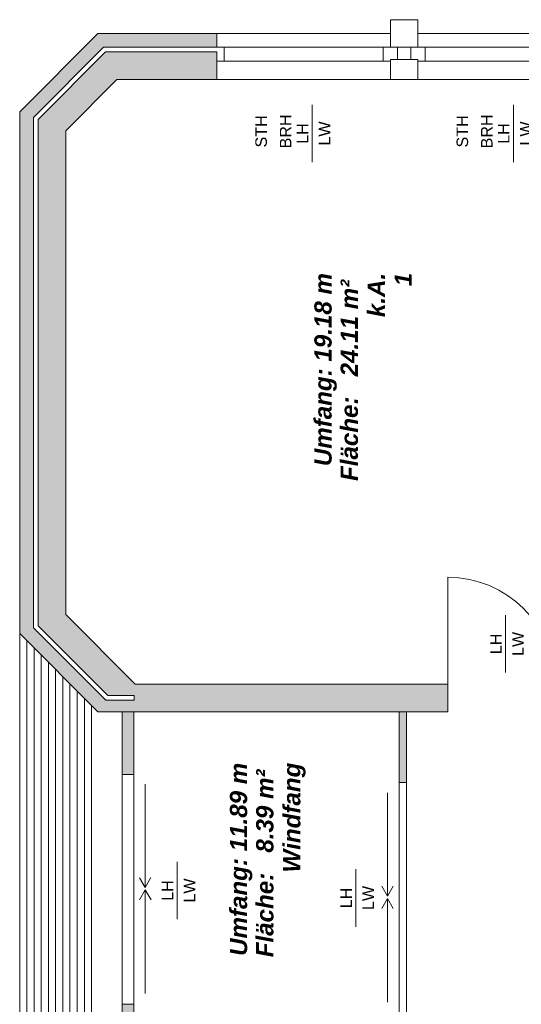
# Model space of a CAD drawing. Header units: metres. Extents: x -111 to 152, y -132 to 99.
# Tile 247 of 256: x -0.31 to 4.06, y 66.19 to 74.76. Entities that reach past the tile are written whole.
import ezdxf

# ---------------------------------------------------------------- set-up
doc = ezdxf.new("R2010")
doc.units = ezdxf.units.M
doc.layers.add('_EG - B (3D)', color=7, linetype='Continuous', lineweight=9)
doc.layers.add('COE_Bestand-allg.', color=7, linetype='Continuous', lineweight=9)
doc.styles.add('Arial', font='arial.ttf')
doc.styles.add('Arial (bold italic)', font='arialbi.ttf')

# ---------------------------------------------------------------- blocks, each defined once
blk = doc.blocks.new('Group-11')
at = {"layer": 'COE_Bestand-allg.', "linetype": 'Continuous', "lineweight": 0, "transparency": 33554687}
for points in [[(3.42, 68.7375), (3.42, 68.9775), (0.7007, 68.9775), (0.095, 69.5832), (0.095, 73.7907), (0.5409, 74.2375), (1.41, 74.2375), (1.41, 74.4775), (0.4414, 74.4775), (-0.145, 73.89), (-0.145, 69.4838), (0.4613, 68.8775), (0.6897, 68.8775), (0.6897, 68.8375), (0.4447, 68.8375), (-0.185, 69.4672), (-0.185, 73.9065), (0.4248, 74.5175), (1.41, 74.5175), (1.41, 74.6375), (0.375, 74.6375), (-0.305, 73.9562), (-0.305, 69.4175), (0.375, 68.7375)], [(0.6875, 68.1925), (0.6875, 68.7375), (0.5875, 68.7375), (0.5875, 68.1925)], [(3.06, 68.1225), (3.06, 68.7375), (2.995, 68.7375), (2.995, 68.1225)], [(0.6875, 65.1025), (0.6875, 66.1925), (0.5875, 66.1925), (0.5875, 65.1025)]]:
    blk.add_hatch(color=252, dxfattribs=at).paths.add_polyline_path(points)
at = {"layer": 'COE_Bestand-allg.', "color": 7, "linetype": 'Continuous', "lineweight": 9, "transparency": 33554687}
for p, q in [((0.375, 74.6375), (-0.305, 73.9562)), ((1.41, 74.6375), (0.375, 74.6375)), ((1.41, 74.6375), (2.92, 74.6375)), ((1.41, 74.6375), (1.41, 74.5175)), ((4.67, 74.6375), (3.16, 74.6375)), ((0.4248, 74.5175), (-0.185, 73.9065)), ((1.41, 74.5175), (0.4248, 74.5175)), ((1.41, 74.5175), (1.4725, 74.5175)), ((1.4725, 74.5175), (2.8575, 74.5175)), ((1.4725, 74.5175), (1.4725, 74.3975)), ((2.92, 74.5175), (2.8575, 74.5175)), ((2.8575, 74.5175), (2.8575, 74.3975)), ((2.9825, 74.5175), (2.9825, 74.41)), ((3.0975, 74.5175), (3.0975, 74.41)), ((3.16, 74.5175), (3.2225, 74.5175)), ((4.6075, 74.5175), (3.2225, 74.5175)), ((3.2225, 74.5175), (3.2225, 74.3975)), ((0.4414, 74.4775), (-0.145, 73.89)), ((1.41, 74.4775), (0.4414, 74.4775)), ((1.41, 74.4775), (1.41, 74.2375)), ((1.41, 74.3975), (1.4725, 74.3975)), ((1.4725, 74.3975), (2.8575, 74.3975)), ((2.92, 74.3975), (2.8575, 74.3975)), ((3.16, 74.3975), (3.2225, 74.3975)), ((4.6075, 74.3975), (3.2225, 74.3975)), ((0.5409, 74.2375), (0.095, 73.7907)), ((1.41, 74.2375), (0.5409, 74.2375)), ((2.92, 74.2375), (1.41, 74.2375)), ((6.42, 74.2375), (3.16, 74.2375)), ((2.24, 73.5175), (2.24, 74.0175)), ((3.99, 73.5175), (3.99, 74.0175)), ((-0.305, 69.4175), (-0.305, 73.9562)), ((-0.185, 69.4672), (-0.185, 73.9065)), ((-0.145, 69.4838), (-0.145, 73.89)), ((0.095, 69.5832), (0.095, 73.7907)), ((3.42, 68.9775), (3.42, 69.9075)), ((0.095, 69.5832), (0.7007, 68.9775)), ((3.9225, 69.0775), (3.9225, 69.5775)), ((-0.185, 69.4672), (0.4447, 68.8375)), ((-0.145, 69.4838), (0.4613, 68.8775)), ((-0.305, 64.4225), (-0.305, 69.4175)), ((-0.305, 69.4175), (0.375, 68.7375)), ((-0.2425, 69.355), (-0.2425, 64.485)), ((-0.18, 69.2925), (-0.18, 64.5475)), ((-0.1175, 69.23), (-0.1175, 64.61)), ((-0.055, 69.1675), (-0.055, 64.6725)), ((0.0075, 69.105), (0.0075, 64.735)), ((0.07, 69.0425), (0.07, 64.7975)), ((0.1325, 68.98), (0.1325, 64.86)), ((0.7007, 68.9775), (3.42, 68.9775)), ((3.42, 68.9775), (3.42, 68.7375)), ((0.195, 68.9175), (0.195, 64.9225)), ((0.6897, 68.8775), (0.4613, 68.8775)), ((0.6897, 68.8375), (0.6897, 68.8775)), ((0.2575, 68.855), (0.2575, 64.985)), ((0.32, 68.7925), (0.32, 65.0475)), ((0.6897, 68.8375), (0.4447, 68.8375)), ((0.375, 68.7375), (3.42, 68.7375)), ((0.5875, 68.7375), (0.5875, 68.1925)), ((0.6875, 68.7375), (0.6875, 68.1925)), ((2.995, 68.7375), (2.995, 68.1225)), ((3.06, 68.7375), (3.06, 68.1225)), ((0.5875, 68.1925), (0.6875, 68.1925)), ((0.5875, 66.1925), (0.5875, 68.1925)), ((0.6875, 68.1925), (0.6875, 66.1925)), ((0.7875, 68.1075), (0.7875, 67.2075)), ((2.995, 68.1225), (3.06, 68.1225)), ((2.995, 66.1225), (2.995, 68.1225)), ((3.06, 68.1225), (3.06, 66.1225)), ((2.895, 67.1325), (2.895, 68.0325)), ((1.065, 66.9325), (1.065, 67.4325)), ((2.62, 66.8675), (2.62, 67.3675)), ((0.7373, 67.294), (0.7875, 67.2075)), ((0.8373, 67.2942), (0.7875, 67.2075)), ((0.7377, 67.1008), (0.7875, 67.1875)), ((0.7875, 67.1875), (0.7875, 66.2875)), ((0.8377, 67.101), (0.7875, 67.1875)), ((2.8448, 67.219), (2.895, 67.1325)), ((2.9448, 67.2192), (2.895, 67.1325)), ((2.8452, 67.0258), (2.895, 67.1125)), ((2.895, 66.2125), (2.895, 67.1125)), ((2.9452, 67.026), (2.895, 67.1125)), ((0.5875, 66.1925), (0.5875, 65.1025)), ((0.5875, 66.1925), (0.6875, 66.1925)), ((0.6875, 66.1925), (0.6875, 65.1025))]:
    blk.add_line(p, q, dxfattribs=at)
at = {"layer": 'COE_Bestand-allg.', "color": 7, "linetype": 'Continuous', "lineweight": 9, "transparency": 33554687, "flags": 128}
for points in [[(3.16, 74.5175), (2.92, 74.5175), (2.92, 74.7575), (3.16, 74.7575)], [(3.42, 68.7375), (3.42, 68.9775), (0.7007, 68.9775), (0.095, 69.5832), (0.095, 73.7907), (0.5409, 74.2375), (1.41, 74.2375), (1.41, 74.4775), (0.4414, 74.4775), (-0.145, 73.89), (-0.145, 69.4838), (0.4613, 68.8775), (0.6897, 68.8775), (0.6897, 68.8375), (0.4447, 68.8375), (-0.185, 69.4672), (-0.185, 73.9065), (0.4248, 74.5175), (1.41, 74.5175), (1.41, 74.6375), (0.375, 74.6375), (-0.305, 73.9562), (-0.305, 69.4175), (0.375, 68.7375)], [(3.16, 74.2375), (2.92, 74.2375), (2.92, 74.41), (3.16, 74.41)], [(0.6875, 68.1925), (0.6875, 68.7375), (0.5875, 68.7375), (0.5875, 68.1925)], [(3.06, 68.1225), (3.06, 68.7375), (2.995, 68.7375), (2.995, 68.1225)], [(0.6875, 65.1025), (0.6875, 66.1925), (0.5875, 66.1925), (0.5875, 65.1025)]]:
    blk.add_lwpolyline(points, close=True, dxfattribs=at)
at = {"layer": 'COE_Bestand-allg.', "color": 7, "linetype": 'Continuous', "lineweight": 9, "transparency": 33554687}
blk.add_arc((3.42, 68.9775), 0.93, 0, 90, dxfattribs=at)
at = {"layer": 'COE_Bestand-allg.', "color": 7, "transparency": 33554687, "rotation": 90, "line_spacing_factor": 0.25}
for s, insert, char_height, attachment_point, style in [('STH', (1.7454, 73.7858), 0.10018, 2, 'Arial'), ('BRH', (2.0583, 73.7858), 0.10018, 8, 'Arial'), ('LH', (2.1056, 73.7675), 0.10018, 2, 'Arial'), ('LW', (2.397, 73.7675), 0.10018, 8, 'Arial'), ('STH', (3.4954, 73.7858), 0.10018, 2, 'Arial'), ('BRH', (3.8083, 73.7858), 0.10018, 8, 'Arial'), ('LH', (3.8556, 73.7675), 0.10018, 2, 'Arial'), ('LW', (4.147, 73.7675), 0.10018, 8, 'Arial'), ('Umfang: 19.18 m', (2.2585, 70.8736), 0.150274, 1, 'Arial (bold italic)'), ('k.A.', (2.7216, 72.1703), 0.15027, 1, 'Arial (bold italic)'), ('1', (2.956, 72.4389), 0.1503, 1, 'Arial (bold italic)'), ('Fläche:   24.11 m² ', (2.4871, 70.7449), 0.150274, 1, 'Arial (bold italic)'), ('LH', (3.7881, 69.3275), 0.10018, 2, 'Arial'), ('LW', (4.0795, 69.3275), 0.10018, 8, 'Arial'), ('Umfang: 11.89 m', (1.5235, 66.6136), 0.150274, 1, 'Arial (bold italic)'), ('Windfang', (1.9866, 67.3385), 0.15027, 1, 'Arial (bold italic)'), ('Fläche:   8.39 m² ', (1.7521, 66.6018), 0.150274, 1, 'Arial (bold italic)'), ('LH', (0.9306, 67.1825), 0.10018, 2, 'Arial'), ('LW', (1.222, 67.1825), 0.10018, 8, 'Arial'), ('LH', (2.4856, 67.1175), 0.10018, 2, 'Arial'), ('LW', (2.777, 67.1175), 0.10018, 8, 'Arial')]:
    blk.add_mtext(s, dxfattribs=dict(at, insert=insert, char_height=char_height, attachment_point=attachment_point, style=style))
blk = doc.blocks.new('EG - B (3D)')
at = {"layer": 'COE_Bestand-allg.', "color": 7, "transparency": 33554687}
blk.add_blockref('Group-11', (0, 0), dxfattribs=at)

msp = doc.modelspace()

# ---------------------------------------------------------------- block references
at = {"layer": '_EG - B (3D)'}
msp.add_blockref('EG - B (3D)', (0, 0), dxfattribs=at)

doc.saveas('drawing.dxf')
